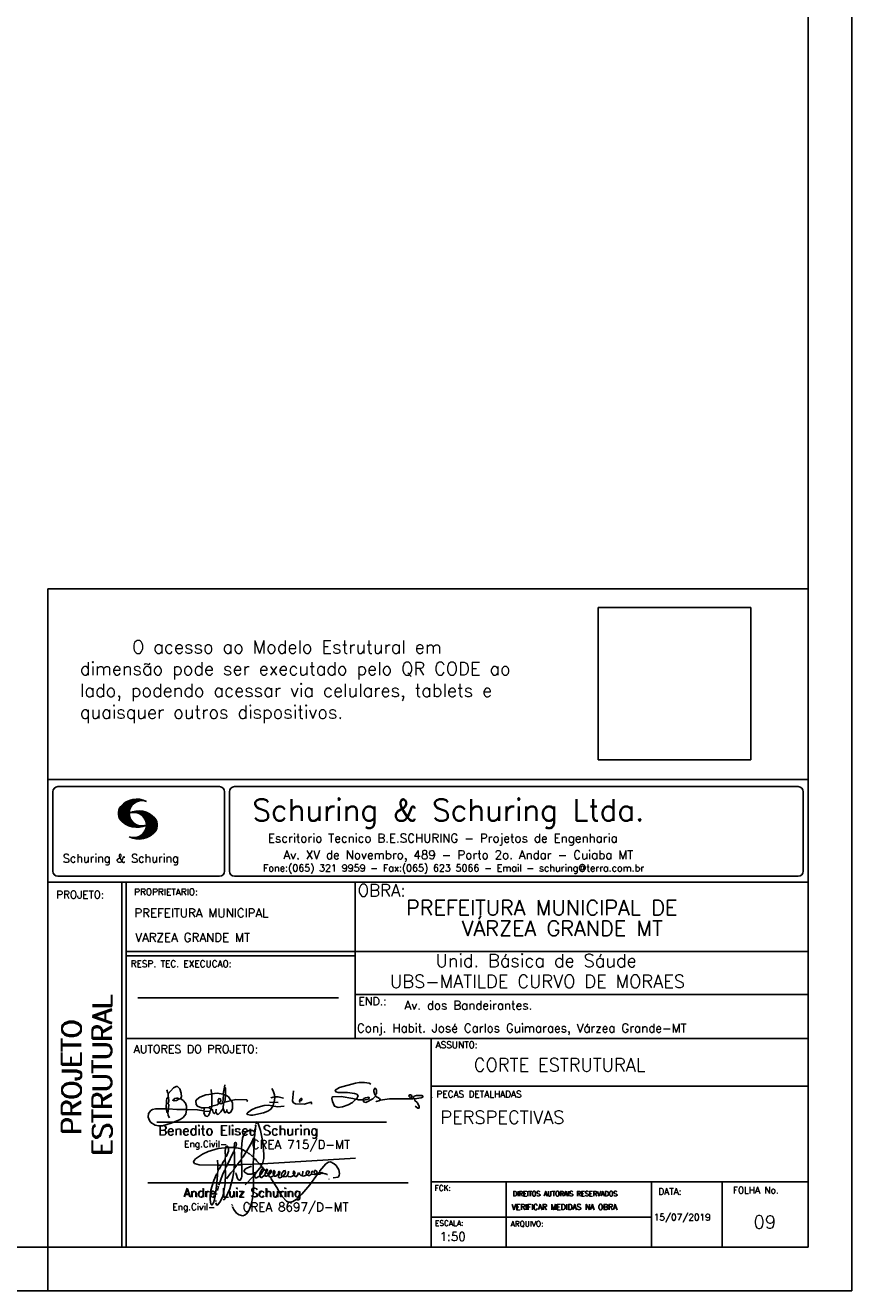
# Model space of a CAD drawing. Extents: x 0 to 84.1, y 0 to 59.4.
# Tile 4 of 7: x 65.1 to 84.1, y 0 to 29.1. Entities that reach past the tile are written whole.
import ezdxf

# ---------------------------------------------------------------- set-up
doc = ezdxf.new("R2010")
doc.units = 0
doc.header["$MEASUREMENT"] = 0
doc.layers.get('0').update_dxf_attribs({"linetype": 'CONTINUOUS'})
doc.layers.add('1', color=1, linetype='CONTINUOUS')
doc.layers.add('2', color=2, linetype='CONTINUOUS')
doc.styles.get("Standard").update_dxf_attribs({"font": 'ROMANS.SHX'})
picture_1 = doc.add_image_def('image1.png', size_in_pixel=(300, 300))

# ---------------------------------------------------------------- blocks, each defined once
blk = doc.blocks.new('assinaturabenedito')
at = {"color": 162}
for points in [[(80.21, 160.29), (79.88, 160.45), (79.72, 161.68), (80.29, 161.77), (80.46, 162.01), (80.54, 163.49), (80.37, 163.74), (80.54, 164.8), (80.46, 166.12), (80.29, 166.36), (80.37, 167.51), (82.43, 169.81), (83.41, 170.39), (83.9, 170.39), (84.81, 169.48), (85.38, 167.84), (85.46, 166.36), (85.13, 165.71), (86.12, 164.97), (86.94, 163.98), (87.35, 162.83), (87.43, 161.68), (87.19, 161.52), (83.66, 161.52), (80.46, 161.77)], [(101.55, 163.82), (102.04, 164.31), (102.28, 166.78), (102.28, 167.1), (101.55, 167.19), (101.46, 167.51), (101.96, 170.06), (102.28, 169.81), (102.28, 167.27)], [(101.96, 170.06), (102.04, 170.96)], [(155.13, 165.22), (153.4, 165.22), (152.58, 165.54), (153.16, 166.78), (152.67, 167.35), (151.85, 167.68), (149.14, 168.01), (145.61, 168.01), (144.71, 168.34), (144.46, 168.91), (146.1, 169.9), (152.17, 171.62), (153.65, 171.87), (155.7, 171.87), (157.43, 171.62), (158.08, 171.29)], [(79.55, 161.85), (79.72, 164.8), (79.88, 165.87), (80.21, 166.28)], [(80.46, 167.68), (80.21, 167.84), (79.88, 169.07)], [(84.48, 165.54), (84.15, 165.87), (83.57, 165.87), (82.84, 165.71), (82.1, 165.05), (82.59, 164.8), (83.57, 164.97), (84.48, 165.54)], [(84.48, 165.54), (85.05, 165.63)], [(94.32, 162.18), (93.09, 162.18), (91.53, 162.83), (91.12, 163.41), (90.96, 164.8), (91.29, 165.38), (92.52, 166.2), (94.82, 167.1), (97.03, 167.43), (97.11, 162.92)], [(96.95, 167.51), (96.79, 169.24)], [(101.46, 167.43), (99.17, 167.76), (97.11, 167.51)], [(98.59, 160.54), (99.17, 159.71), (99.58, 159.63), (100.56, 160.62), (101.38, 161.93), (102.12, 160.29), (102.69, 160.78), (103.6, 160.12), (104.42, 160.54), (104.99, 161.85), (104.99, 163.9), (104.66, 164.97), (106.3, 165.3), (110.57, 165.22), (110.74, 164.97), (110.49, 164.56)], [(99.9, 163.9), (100.48, 164.8), (100.4, 165.63), (99.9, 165.79), (99.49, 165.22), (99.58, 164.23), (99.82, 164.15)], [(101.3, 164.07), (101.55, 167.1)], [(102.04, 164.31), (104.58, 164.97)], [(104.34, 164.97), (103.51, 166.36), (102.69, 166.94), (102.37, 166.94)], [(121.16, 166.36), (119.76, 166.04)], [(120.99, 164.31), (121.24, 166.12), (121.16, 167.19), (120.66, 168.66), (120.09, 169.57)], [(121.24, 166.2), (121.48, 166.36), (122.55, 166.36), (124.6, 165.87)], [(135.35, 163.57), (135.27, 164.23), (135.11, 164.31), (132.64, 163.57), (129.12, 163.74), (128.62, 163.9), (128.3, 164.15), (128.05, 164.89), (128.46, 168.66)], [(130.84, 164.8), (130.76, 165.22), (131.25, 165.79), (131.58, 165.71), (131.66, 165.3), (131.41, 164.97), (130.84, 164.8)], [(152.26, 165.38), (152.17, 165.54), (151.11, 165.79), (146.68, 166.53), (143.56, 166.36), (143.23, 166.2), (143.15, 165.79), (143.31, 164.56), (144.13, 162.83), (145.61, 162.26), (147.25, 162.51), (149.38, 163.33), (151.02, 164.23), (152.26, 165.38)], [(152.26, 165.38), (152.5, 165.54)], [(155.21, 165.05), (155.13, 165.3), (155.37, 165.71), (156.03, 166.04), (157.26, 166.2), (157.43, 165.87), (157.18, 165.54), (156.6, 165.3), (155.21, 165.05)], [(155.21, 165.05), (155.29, 164.48), (156.19, 164.23), (158.82, 165.63), (159.89, 166.69), (161.36, 165.79), (161.61, 165.3), (161.61, 165.13), (161.12, 164.89), (160.3, 164.64), (159.97, 164.72)], [(159.89, 166.69), (159.89, 167.1), (160.22, 167.51), (160.22, 168.91), (160.05, 169.48), (159.56, 169.65), (159.23, 168.99), (159.23, 168.42), (159.56, 167.27), (159.8, 167.19)], [(161.61, 165.13), (165.22, 165.63), (174, 165.63), (174.41, 165.71), (174.49, 166.28)], [(176.63, 162.1), (176.63, 162.75), (175.81, 164.15), (174.99, 164.97), (174.82, 165.63), (177.36, 166.04), (178.02, 166.28), (178.02, 166.53), (177.78, 166.86), (177.36, 166.94), (175.56, 166.94), (174.66, 166.61), (174.49, 166.36), (173.02, 166.2), (172.61, 166.69), (172.93, 167.19), (173.34, 167.19), (173.75, 166.86), (173.84, 166.45)], [(173.59, 165.63), (173.59, 166.12)], [(174.82, 165.63), (174.58, 165.71)], [(181.55, 165.95), (181.47, 166.12)], [(87.43, 161.36), (87.1, 159.8), (86.04, 158.4), (84.97, 157.66), (81.44, 156.27), (78.16, 155.28), (76.68, 155.28), (75.37, 155.53), (73.73, 156.51), (73.15, 157.25), (72.66, 158.56), (72.74, 159.96), (73.65, 161.11), (74.38, 161.52), (75.53, 161.77), (79.64, 161.77)], [(80.21, 160.29), (80.46, 161.6)], [(80.21, 160.29), (80.37, 159.22), (80.87, 158.32)], [(94.08, 161.03), (91.53, 161.36), (87.43, 161.52)], [(94.08, 161.03), (94.32, 162.18), (95.88, 162.34), (96.21, 162.59), (96.95, 162.67)], [(94.08, 161.03), (94.08, 160.86)], [(96.29, 160.7), (94.24, 160.86), (94.08, 160.21), (94.57, 159.14), (95.39, 158.89), (95.8, 159.22), (96.29, 160.29), (96.29, 160.7)], [(96.87, 161.77), (96.54, 161.77), (95.88, 162.26)], [(96.29, 160.7), (96.87, 161.52)], [(98.59, 160.54), (98.1, 159.96), (97.61, 160.37), (97.36, 161.44), (96.87, 161.6), (97.03, 162.75), (99.08, 163.33), (99.9, 163.9), (100.48, 163.74), (101.3, 164.07), (101.55, 163.9), (101.38, 162.01)], [(98.59, 160.54), (98.76, 161.6)], [(102.78, 160.78), (102.86, 161.52)], [(110.74, 160.29), (110.57, 159.96), (110.74, 159.63), (111.88, 159.39), (112.87, 159.39), (116.89, 160.21), (118.53, 160.86), (119.68, 161.6), (120.5, 162.83)], [(110.74, 160.29), (112.29, 161.44), (113.94, 162.18), (117.22, 163.08), (118.86, 163.16), (122.22, 162.59), (124.85, 162.83)], [(120.83, 164.15), (119.19, 164.39)], [(120.83, 164.15), (120.58, 163)], [(120.83, 164.15), (121.07, 164.31), (122.47, 164.23)], [(130.84, 164.8), (130.76, 164.48), (130.92, 164.23)], [(176.63, 162.1), (176.13, 162.1), (175.07, 162.75)], [(176.63, 162.1), (176.63, 162.1)]]:
    blk.add_lwpolyline(points, dxfattribs=at)
blk = doc.blocks.new('assinaturanadre')
at = {"color": 162}
for points in [[(-225.87, 15.1), (-225.95, 13.46), (-226.28, 11.98), (-226.61, 11.73), (-227.59, 9.51), (-230.47, 4.42), (-229.32, 3.44), (-229.07, 3.44), (-227.43, 1.88), (-226.69, 1.63), (-226.61, 0.81), (-226.86, -2.47), (-226.77, -7.81), (-226.53, -8.71), (-226.86, -9.37), (-226.61, -10.68), (-226.69, -17.25), (-227.1, -21.27), (-227.76, -23.82), (-228.83, -27.19), (-229.56, -28.58), (-230.71, -29.9), (-231.53, -30.47), (-232.52, -30.72), (-234.41, -30.31), (-235.88, -29.24), (-237.44, -27.27), (-238.1, -25.79)], [(-225.3, 18.87), (-225.71, 15.34), (-225.87, 15.1), (-226.28, 15.26), (-226.36, 15.59), (-227.18, 16), (-229.07, 16), (-230.71, 15.18), (-231.94, 13.7), (-232.6, 11.73), (-233.01, 8.69), (-233.17, 5.9), (-233.01, 5.41), (-233.26, 2.62), (-233.26, 1.06), (-233.09, 0.65), (-233.34, -0.09), (-233.17, -0.67), (-233.17, -2.55), (-233.67, -2.8), (-235.23, -2.8), (-235.14, -2.23), (-233.42, -0.17)], [(-225.3, 18.87), (-225.46, 18.87), (-225.54, 18.46)], [(-225.3, 18.87), (-225.22, 19.04)], [(-221.69, -2.31), (-221.03, 0.57), (-220.87, 2.86), (-221.52, 9.6), (-222.84, 15.92), (-223.98, 19.86), (-224.56, 20.6), (-224.89, 20.68), (-225.22, 20.19), (-225.22, 19.53)], [(-240.48, 6.64), (-240.48, 6.97), (-241.05, 7.38), (-241.63, 7.22), (-241.79, 6.64)], [(-237.2, 6.72), (-237.03, 8.78), (-236.78, 9.27), (-236.46, 9.43), (-236.13, 9.27), (-235.96, 8.53), (-236.29, 7.05), (-236.62, 6.39), (-236.87, 6.31)], [(-226.28, 11.98), (-226.12, 11.9), (-226.12, 10.83), (-226.69, 1.71)], [(-240.48, 6.64), (-245.98, 6.07), (-251.39, 4.42), (-254.59, 2.95), (-256.81, 1.55), (-258.37, 0.4), (-259.02, -0.26), (-259.43, -1.08), (-259.35, -1.49), (-258.86, -2.06), (-256.4, -2.8), (-246.55, -3.05), (-246.22, -2.8), (-246.39, -0.34)], [(-242.2, 0.15), (-243.19, -1.16), (-244.01, -2.97), (-246.22, -2.97)], [(-237.2, 6.72), (-236.95, 6.23), (-237.2, 4.67), (-237.61, 4.26), (-241.05, -2.97), (-241.95, -3.05), (-242.12, 0.81), (-241.95, 1.47), (-241.46, 1.88), (-240.4, 4.59), (-240.23, 6.56), (-237.36, 6.56), (-237.2, 6.72)], [(-241.87, 6.48), (-242.12, 4.51), (-242.04, 1.47)], [(-237.28, 4.51), (-237.03, 4.1), (-237.11, -2.72), (-237.36, -2.88), (-240.89, -2.88)], [(-240.48, 6.64), (-240.31, 6.64)], [(-236.54, 6.48), (-234.98, 6.31), (-233.26, 5.82)], [(-233.01, 5.41), (-232.68, 5.49), (-230.63, 4.34), (-232.35, 1.55), (-233.01, 0.89)], [(-230.47, 4.42), (-230.47, 4.42)], [(-226.61, 0.81), (-226.36, 0.81), (-225.22, -0.17), (-224.97, -0.67), (-223.74, -1.9), (-223.66, -2.39), (-226.77, -2.55)], [(-221.69, -2.31), (-170.73, 0.81)], [(-246.14, -3.05), (-246.22, -5.76), (-246.06, -6), (-246.39, -7.4), (-246.3, -8.47), (-246.88, -14.54), (-247.62, -19.96), (-248.44, -23.33), (-249.18, -24.72), (-249.5, -24.89), (-250.08, -24.31), (-250.41, -21.93), (-250.41, -19.88), (-250, -16.76), (-248.44, -11.5), (-246.88, -7.97), (-246.47, -7.65)], [(-241.87, -4.11), (-242.12, -5.76), (-241.95, -6), (-241.95, -7.73), (-242.2, -13.15), (-242.78, -17.42), (-243.43, -19.96), (-244.74, -22.83), (-246.14, -24.72), (-246.47, -24.89), (-246.8, -24.72), (-247.21, -23.66)], [(-244.33, -3.05), (-245.32, -5.02), (-245.98, -5.84)], [(-242.12, -5.67), (-242.45, -6), (-243.51, -8.3), (-245.65, -13.97)], [(-242.04, -2.88), (-243.92, -2.97)], [(-237.11, -2.97), (-237.28, -3.87), (-237.28, -4.53), (-237.11, -4.69), (-237.61, -5.76), (-237.44, -6.25), (-238.02, -9.78), (-238.59, -12.57), (-239.66, -15.94), (-241.79, -20.78), (-242.61, -21.85), (-243.27, -22.1)], [(-241.13, -2.97), (-241.54, -3.95), (-241.87, -4.11), (-241.95, -3.13)], [(-237.61, -5.76), (-239, -7.15), (-241.38, -10.6)], [(-235.31, -2.64), (-235.8, -2.97), (-237.11, -2.88)], [(-235.88, -2.97), (-236.13, -3.62), (-237.03, -4.61)], [(-233.09, -2.8), (-233.01, -9.29), (-233.17, -9.94), (-233.91, -11.18), (-234.32, -11.26), (-234.9, -11.01), (-235.39, -10.27), (-236.13, -8.06), (-236.21, -7.15)], [(-226.86, -2.55), (-233.17, -2.72)], [(-226.77, -7.56), (-227.84, -7.89), (-229.65, -7.89), (-230.71, -7.48), (-231.7, -6.66), (-231.78, -6), (-230.96, -5.1), (-228.25, -3.79), (-227.68, -3.79)], [(-222.43, -3.29), (-222.43, -3.7), (-224.97, -6.82), (-226.61, -7.4)], [(-225.05, -6.91), (-226.04, -8.55), (-225.87, -8.79), (-225.95, -9.7), (-225.54, -10.03), (-224.97, -10.03), (-223.16, -8.96)], [(-221.69, -2.31), (-223.57, -2.39)], [(-221.36, -4.85), (-222.18, -5.35), (-222.34, -6.09), (-222.75, -6.66), (-223.08, -7.97), (-223.08, -8.88), (-222.67, -9.78), (-222.34, -9.86), (-222.01, -9.78), (-220.54, -8.47)], [(-221.19, -5.1), (-221.28, -6.09), (-221.6, -6.74), (-222.43, -8.06), (-222.92, -8.38)], [(-221.85, -2.39), (-222.43, -3.29), (-222.84, -2.88), (-222.84, -2.55)], [(-222.43, -3.7), (-221.44, -4.36), (-221.36, -4.94), (-220.78, -5.18), (-220.29, -5.92), (-219.96, -6), (-219.47, -5.35), (-219.14, -5.26), (-218.98, -5.51), (-219.39, -6.5), (-219.96, -6.99), (-220.21, -7.56), (-220.46, -8.47), (-220.05, -9.04), (-219.55, -9.12), (-218.4, -8.55), (-217.91, -9.37), (-217.34, -9.7), (-216.02, -9.12), (-215.7, -8.71), (-215.04, -9.04), (-214.3, -9.04), (-212.99, -7.81), (-212.91, -7.07), (-212.66, -6.58), (-212.41, -6.58), (-212.17, -6.91), (-212.33, -7.81), (-212.58, -8.14), (-212.99, -7.97)], [(-219.96, -6), (-219.8, -6.74)], [(-219.8, -6.82), (-219.88, -7.07)], [(-219.8, -6.91), (-218.57, -7.89), (-218.32, -7.73), (-217.58, -6.17), (-217.26, -5.84), (-216.93, -6), (-216.85, -6.82), (-217.58, -7.81), (-218.4, -8.22), (-218.49, -7.97)], [(-190.51, -6.82), (-189.52, -7.32), (-189.77, -7.81), (-190.42, -8.06), (-191.57, -7.97), (-195.76, -13.72), (-200.19, -18.89), (-203.31, -21.93), (-205.03, -23), (-206.1, -23.33), (-207.49, -23.25), (-208.48, -22.67), (-210.94, -20.21), (-212.58, -17.66), (-213.81, -15.2), (-216.85, -10.6), (-217.17, -9.78)], [(-215.53, -8.3), (-215.86, -7.73), (-215.86, -6.82), (-215.45, -6), (-215.2, -6), (-214.96, -6.33), (-214.88, -7.23), (-215.53, -8.3)], [(-212.66, -8.14), (-212.99, -9.37), (-212.91, -9.78), (-212.25, -10.03), (-211.18, -9.53), (-210.94, -9.29), (-211.27, -8.63), (-211.27, -8.06), (-210.86, -7.23), (-210.03, -6.09), (-209.3, -6), (-209.05, -7.15), (-209.54, -8.14), (-210.36, -9.12), (-210.2, -9.37), (-208.72, -9.21), (-207.9, -8.63), (-207.41, -6.82), (-207.49, -6.41)], [(-212.66, -6.58), (-212.91, -6.33)], [(-204.54, -8.14), (-204.04, -7.81), (-203.96, -6.99), (-204.37, -6.41), (-204.78, -6.41), (-204.87, -7.73), (-204.54, -8.14)], [(-201.09, -6.5), (-201.09, -6.5)], [(-196.33, -7.48), (-197.23, -8.3), (-198.14, -8.71), (-199.2, -9.04), (-199.78, -8.96), (-199.94, -8.63), (-199.53, -7.07), (-199.53, -6.25)], [(-196.33, -7.48), (-196.09, -6.82), (-196.17, -6.41), (-196.99, -6.17), (-197.56, -6.82), (-197.73, -7.32), (-197.73, -7.81), (-197.48, -8.22)], [(-194.77, -7.23), (-194.28, -6.74), (-194.28, -6.41), (-194.77, -6.74), (-194.77, -7.23)], [(-192.06, -7.73), (-191.74, -7.07), (-191.98, -6.5), (-192.64, -6), (-193.13, -6), (-193.3, -7.07), (-192.64, -7.81)], [(-190.51, -6.82), (-191.33, -7.89)], [(-190.51, -6.82), (-190.18, -6.17), (-187.06, -2.39), (-185.58, -1.41), (-184.35, -1.24), (-182.46, -2.23), (-181.32, -3.21), (-179.92, -5.59), (-179.43, -7.65), (-179.59, -8.79), (-180.25, -9.62), (-183.04, -10.03)], [(-226.86, -9.29), (-231.21, -13.8)], [(-226.04, -8.47), (-226.45, -8.63)], [(-218.4, -8.22), (-218.4, -8.47)], [(-215.53, -8.3), (-215.53, -8.63)], [(-210.36, -9.12), (-210.86, -9.21)], [(-204.54, -8.14), (-204.54, -8.55), (-205.28, -9.12), (-206.26, -9.45), (-207.49, -9.29), (-207.9, -8.79)], [(-202.24, -7.15), (-202.08, -8.06), (-202.98, -9.29), (-203.47, -9.29), (-204.45, -8.63)], [(-201.42, -7.07), (-201.5, -7.48), (-201.25, -8.22), (-200.6, -8.71), (-200.02, -8.71)], [(-194.77, -7.89), (-195.84, -8.71), (-196.5, -8.79), (-197.15, -8.38)], [(-194.77, -7.23), (-194.77, -7.97), (-194.61, -8.06), (-193.13, -8.14), (-192.15, -7.81), (-191.74, -7.97)], [(-189.44, -7.23), (-189.11, -6.99), (-188.78, -7.32)], [(-189.44, -7.23), (-189.19, -7.56), (-188.7, -7.4), (-187.39, -7.81), (-186.73, -7.81), (-186.48, -8.14), (-186.07, -8.22)], [(-185.42, -10.77), (-185.17, -10.77)], [(-246.8, -18.57), (-246.88, -19.06)], [(-246.39, -16.43), (-246.39, -16.84)], [(-246.06, -15.36), (-246.22, -16.1)], [(-245.81, -14.54), (-245.89, -15.03)], [(-247.29, -22.34), (-247.29, -22.92)], [(-238.43, -24.64), (-238.43, -24.81)], [(-238.26, -25.22), (-238.18, -25.46)]]:
    blk.add_lwpolyline(points, dxfattribs=at)

msp = doc.modelspace()

# ---------------------------------------------------------------- linework, layer by layer
at = {"layer": '2', "linetype": 'Continuous'}
for p, q in [((84.1, 0), (84.1, 59.4)), ((65.6, 1), (65.6, 16.143)), ((83.1, 16.143), (65.6, 16.143)), ((65.6, 11.755), (83.1, 11.755)), ((65.716, 11.477), (65.716, 9.648)), ((65.832, 11.594), (69.549, 11.594)), ((69.665, 11.477), (69.665, 9.648)), ((69.779, 11.477), (69.779, 9.648)), ((69.895, 11.594), (82.868, 11.594)), ((82.984, 11.477), (82.984, 9.648)), ((67.222, 10.958), (67.564, 11.3)), ((67.222, 10.972), (67.546, 11.296)), ((67.222, 10.986), (67.528, 11.292)), ((67.222, 11), (67.508, 11.286)), ((67.224, 10.946), (67.581, 11.303)), ((67.224, 11.017), (67.488, 11.281)), ((67.227, 10.934), (67.596, 11.304)), ((67.227, 11.033), (67.465, 11.272)), ((67.229, 10.922), (67.612, 11.306)), ((67.232, 10.911), (67.627, 11.306)), ((67.232, 11.053), (67.439, 11.26)), ((67.236, 10.901), (67.642, 11.307)), ((67.239, 11.074), (67.411, 11.245)), ((67.24, 10.891), (67.656, 11.307)), ((67.244, 10.88), (67.669, 11.306)), ((67.249, 10.871), (67.521, 11.143)), ((67.253, 11.102), (67.374, 11.223)), ((67.254, 10.862), (67.502, 11.111)), ((67.259, 10.853), (67.492, 11.086)), ((67.264, 10.844), (67.484, 11.064)), ((67.609, 11.231), (67.683, 11.306)), ((67.638, 11.247), (67.696, 11.304)), ((67.663, 11.257), (67.708, 11.303)), ((67.682, 11.262), (67.721, 11.301)), ((67.702, 11.269), (67.733, 11.299)), ((67.718, 11.27), (67.745, 11.297)), ((67.734, 11.272), (67.757, 11.295)), ((67.75, 11.274), (67.769, 11.292)), ((67.271, 10.837), (67.48, 11.046)), ((67.277, 10.829), (67.476, 11.028)), ((67.284, 10.822), (67.474, 11.012)), ((67.291, 10.814), (67.473, 10.997)), ((67.297, 10.807), (67.47, 10.981)), ((67.305, 10.8), (67.473, 10.969)), ((67.312, 10.793), (67.474, 10.955)), ((67.319, 10.786), (67.475, 10.942)), ((67.327, 10.78), (67.478, 10.931)), ((67.334, 10.773), (67.48, 10.919)), ((67.342, 10.767), (67.483, 10.907)), ((67.35, 10.761), (67.486, 10.896)), ((67.358, 10.755), (67.49, 10.886)), ((67.367, 10.749), (67.493, 10.876)), ((67.375, 10.743), (67.497, 10.865)), ((67.383, 10.737), (67.502, 10.856)), ((67.392, 10.732), (67.507, 10.847)), ((67.401, 10.727), (67.512, 10.838)), ((67.41, 10.721), (67.517, 10.829)), ((67.419, 10.717), (67.523, 10.82)), ((67.429, 10.712), (67.529, 10.812)), ((67.438, 10.707), (67.535, 10.804)), ((67.448, 10.703), (67.541, 10.796)), ((67.458, 10.699), (67.548, 10.789)), ((67.468, 10.695), (67.555, 10.781)), ((67.478, 10.69), (67.562, 10.774)), ((67.531, 10.999), (67.546, 11.013)), ((67.549, 11.002), (67.565, 11.018)), ((67.563, 11.002), (67.585, 11.024)), ((67.578, 11.002), (67.602, 11.027)), ((67.592, 11.003), (67.619, 11.03)), ((67.605, 11.001), (67.635, 11.032)), ((67.617, 11), (67.652, 11.034)), ((67.63, 10.998), (67.666, 11.034)), ((67.641, 10.995), (67.681, 11.035)), ((67.652, 10.992), (67.696, 11.035)), ((67.664, 10.99), (67.709, 11.035)), ((67.671, 10.389), (68.096, 10.814)), ((67.675, 10.986), (67.723, 11.035)), ((67.684, 10.982), (67.736, 11.034)), ((67.685, 10.389), (68.101, 10.805)), ((67.694, 10.978), (67.748, 11.032)), ((67.699, 10.389), (68.105, 10.795)), ((67.705, 10.974), (67.762, 11.031)), ((67.714, 10.969), (67.774, 11.029)), ((67.714, 10.389), (68.108, 10.783)), ((67.722, 10.963), (67.785, 11.026)), ((67.729, 10.39), (68.111, 10.772)), ((67.732, 10.959), (67.798, 11.024)), ((67.74, 10.953), (67.809, 11.021)), ((67.749, 10.948), (67.82, 11.018)), ((67.756, 10.941), (67.831, 11.015)), ((67.765, 10.935), (67.842, 11.012)), ((67.772, 10.928), (67.852, 11.008)), ((67.78, 10.922), (67.863, 11.005)), ((67.786, 10.914), (67.873, 11.001)), ((67.794, 10.908), (67.883, 10.997)), ((67.8, 10.899), (67.893, 10.992)), ((67.807, 10.892), (67.902, 10.988)), ((67.812, 10.883), (67.912, 10.984)), ((67.818, 10.875), (67.922, 10.979)), ((67.822, 10.554), (68.091, 10.823)), ((67.824, 10.867), (67.93, 10.973)), ((67.829, 10.858), (67.94, 10.969)), ((67.834, 10.848), (67.949, 10.963)), ((67.838, 10.839), (67.957, 10.958)), ((67.841, 10.587), (68.087, 10.833)), ((67.843, 10.83), (67.966, 10.952)), ((67.848, 10.818), (67.976, 10.945)), ((67.849, 10.609), (68.082, 10.842)), ((67.852, 10.807), (67.985, 10.939)), ((67.856, 10.795), (67.994, 10.932)), ((67.857, 10.631), (68.075, 10.849)), ((67.86, 10.781), (68.003, 10.924)), ((67.861, 10.649), (68.07, 10.859)), ((67.863, 10.769), (68.012, 10.918)), ((67.865, 10.754), (68.021, 10.909)), ((67.865, 10.668), (68.064, 10.866)), ((67.866, 10.74), (68.029, 10.903)), ((67.866, 10.683), (68.058, 10.874)), ((67.867, 10.698), (68.05, 10.881)), ((67.868, 10.726), (68.037, 10.895)), ((67.868, 10.712), (68.044, 10.888)), ((67.488, 10.687), (67.569, 10.767)), ((67.499, 10.683), (67.576, 10.761)), ((67.51, 10.68), (67.584, 10.755)), ((67.521, 10.677), (67.592, 10.748)), ((67.532, 10.674), (67.6, 10.742)), ((67.544, 10.671), (67.609, 10.737)), ((67.555, 10.669), (67.618, 10.732)), ((67.567, 10.667), (67.627, 10.727)), ((67.58, 10.665), (67.636, 10.722)), ((67.592, 10.663), (67.646, 10.718)), ((67.605, 10.662), (67.656, 10.713)), ((67.618, 10.661), (67.666, 10.709)), ((67.632, 10.66), (67.677, 10.706)), ((67.645, 10.66), (67.688, 10.703)), ((67.66, 10.66), (67.699, 10.7)), ((67.674, 10.661), (67.711, 10.697)), ((67.691, 10.662), (67.724, 10.695)), ((67.708, 10.664), (67.738, 10.693)), ((67.725, 10.666), (67.751, 10.691)), ((67.742, 10.669), (67.766, 10.693)), ((67.744, 10.391), (68.114, 10.761)), ((67.76, 10.673), (67.78, 10.693)), ((67.761, 10.394), (68.116, 10.749)), ((67.777, 10.396), (68.117, 10.736)), ((67.78, 10.678), (67.794, 10.692)), ((67.794, 10.692), (67.797, 10.694)), ((67.795, 10.4), (68.119, 10.724)), ((67.798, 10.683), (67.811, 10.696)), ((67.813, 10.404), (68.119, 10.709)), ((67.817, 10.69), (67.825, 10.698)), ((67.833, 10.696), (67.84, 10.702)), ((67.833, 10.409), (68.118, 10.695)), ((67.853, 10.416), (68.118, 10.68)), ((67.876, 10.425), (68.113, 10.662)), ((67.901, 10.435), (68.11, 10.644)), ((67.93, 10.45), (68.102, 10.622)), ((67.966, 10.472), (68.089, 10.595)), ((68.045, 10.537), (68.058, 10.549)), ((67.55, 10.41), (67.563, 10.422)), ((67.561, 10.407), (67.576, 10.421)), ((67.573, 10.404), (67.59, 10.421)), ((67.584, 10.401), (67.606, 10.423)), ((67.596, 10.398), (67.622, 10.425)), ((67.608, 10.396), (67.64, 10.428)), ((67.62, 10.394), (67.659, 10.433)), ((67.632, 10.392), (67.68, 10.44)), ((67.645, 10.391), (67.704, 10.45)), ((67.658, 10.39), (67.737, 10.469)), ((65.6, 9.4), (83.1, 9.4)), ((65.832, 9.532), (69.549, 9.532)), ((67.3, 5.8), (67.3, 9.4)), ((67.4, 5.8), (67.4, 9.4)), ((69.895, 9.532), (82.868, 9.532)), ((72.669, 6.816), (72.669, 9.4)), ((83.1, 9.4), (83.1, 1)), ((72.669, 7.8), (67.4, 7.8)), ((72.669, 7.7), (67.4, 7.7)), ((72.669, 7.8), (83.1, 7.8)), ((67.67, 6.739), (72.289, 6.739)), ((72.669, 6.816), (83.1, 6.816)), ((72.669, 6.816), (72.669, 5.8)), ((67.3, 1), (67.3, 5.8)), ((67.4, 1), (67.4, 5.8)), ((67.4, 5.8), (83.1, 5.8)), ((74.421, 4.8), (74.421, 5.8)), ((74.421, 1), (74.421, 4.8)), ((74.421, 4.702), (83.1, 4.702)), ((68.111, 3.88), (73.39, 3.88)), ((67.898, 2.48), (73.894, 2.48)), ((74.421, 2.506), (83.1, 2.506)), ((76.147, 1), (76.147, 2.506)), ((79.496, 1), (79.496, 2.506)), ((81.121, 1), (81.121, 2.506)), ((74.421, 1.692), (79.496, 1.692)), ((65.6, 0), (65.6, 1)), ((83.1, 1), (65.6, 1)), ((0, 0), (84.1, 0))]:
    msp.add_line(p, q, dxfattribs=at)
msp.add_lwpolyline([(83.1, 1), (2.5, 1), (2.5, 58.4), (83.1, 58.4), (83.1, 1)], dxfattribs=at)
for centre, radius, start, end in [((65.832, 11.477), 0.117, 90, 180), ((69.549, 11.477), 0.117, 0, 90), ((69.895, 11.477), 0.117, 90, 180), ((82.868, 11.477), 0.117, 0, 90), ((67.465, 10.982), 0.244, 140.2294, 231.8951), ((67.648, 10.815), 0.492, 63.3933, 138.9091), ((67.763, 10.983), 0.291, 68.8515, 291.1485), ((67.648, 11.151), 0.492, 218.2298, 296.6067), ((67.692, 10.544), 0.492, 41.0909, 116.6067), ((67.577, 10.712), 0.291, 248.8515, 111.1485), ((67.875, 10.711), 0.244, 308.1049, 39.7706), ((67.692, 10.88), 0.492, 243.3933, 321.7702), ((65.832, 9.648), 0.117, 180, 270), ((69.549, 9.648), 0.117, 270, 0), ((69.895, 9.648), 0.117, 180, 270), ((82.868, 9.648), 0.117, 270, 0)]:
    msp.add_arc(centre, radius, start, end, dxfattribs=at)

# ---------------------------------------------------------------- block references
at = {"xscale": 0.06, "yscale": 0.06, "zscale": 0.06}
msp.add_blockref('assinaturabenedito', (63.548, -5.524), dxfattribs=at)
at = {"linetype": 'Continuous', "xscale": 0.042, "yscale": 0.042, "zscale": 0.042}
msp.add_blockref('assinaturanadre', (79.85, 3.015), dxfattribs=at)

# ---------------------------------------------------------------- texts
at = {"linetype": 'Continuous', "insert": (66.338, 14.958), "char_height": 0.3, "attachment_point": 1}
msp.add_mtext_dynamic_manual_height_columns('^IO acesso ao Modelo Estrutural em dimensão pode ser executado pelo QR CODE ao lado, podendo acessar via celulares, tablets e quaisquer outros dispositivos.', width=10.84065, gutter_width=1.5, heights=[3.742], dxfattribs=at)
at = {"layer": '1', "linetype": 'Continuous'}
for s, height, p in [('PREFEITURA MUNICIPAL DE', 0.35, (73.847, 8.634)), (' VÁRZEA GRANDE MT', 0.35, (74.889, 8.159)), ('Unid. Básica de Sáude', 0.3, (74.522, 7.442)), ('UBS-MATILDE CURVO DE MORAES', 0.3, (73.474, 6.964)), ('Av. dos Bandeirantes.', 0.2, (73.809, 6.466)), ('Conj. Habit. José Carlos Guimaraes, Várzea Grande-MT', 0.2, (72.714, 5.941)), ('CORTE ESTRUTURAL', 0.3, (75.403, 5.045)), ('PERSPECTIVAS', 0.3, (74.634, 3.839))]:
    msp.add_text(s, height=height, dxfattribs=at).set_placement(p)
at = {"layer": '1', "linetype": 'Continuous', "insert": (81.842, 1.729), "char_height": 0.3, "attachment_point": 1}
msp.add_mtext_dynamic_manual_height_columns('09', width=0.86139, gutter_width=1, heights=[0], dxfattribs=at)
at = {"layer": '2', "linetype": 'Continuous'}
for s, height, p in [('Schuring & Schuring Ltda.', 0.5, (70.307, 10.807)), ('Escritorio Tecnico B.E.SCHURING - Projetos de Engenharia', 0.2, (70.665, 10.308)), ('Schuring & Schuring', 0.19, (65.944, 9.851)), ('Av. XV de Novembro, 489 - Porto 2o. Andar - Cuiaba MT', 0.2, (71.023, 9.926)), ('Fone:(065) 321 9959 - Fax:(065) 623 5066 - Email - schuring@terra.com.br', 0.16, (70.553, 9.642)), ('OBRA:', 0.2788, (72.732, 9.07)), ('PROJETO:', 0.175, (65.793, 9.022)), ('PROPRIETARIO:', 0.15, (67.585, 9.097)), ('PREFEITURA MUNICIPAL', 0.2, (67.591, 8.589)), ('VARZEA GRANDE MT', 0.2, (67.612, 8.027)), ('RESP. TEC. EXECUCAO:', 0.15, (67.506, 7.445)), ('END.:', 0.1858, (72.744, 6.565)), ('AUTORES DO PROJETO:', 0.18584, (67.572, 5.464)), ('ASSUNTO:', 0.15, (74.525, 5.581)), ('PECAS DETALHADAS', 0.15, (74.543, 4.447)), ('Benedito Eliseu Schuring', 0.22, (68.138, 3.577)), ('Benedito Eliseu Schuring', 0.22, (68.15, 3.577)), ('Eng.Civil-', 0.15, (68.737, 3.299)), ('CREA 715/D-MT', 0.2, (70.291, 3.263)), ('Andre Luiz Schuring', 0.2, (68.717, 2.158)), ('Andre Luiz Schuring', 0.2, (68.734, 2.149)), ('FCK:', 0.125, (74.501, 2.299)), ('DATA:', 0.15, (79.648, 2.207)), ('FOLHA No.', 0.15, (81.366, 2.238)), ('CREA 8697/D-MT', 0.2, (70.083, 1.825)), ('DIREITOS AUTORAIS RESERVADOS', 0.11, (76.295, 2.176)), ('DIREITOS AUTORAIS RESERVADOS', 0.11, (76.304, 2.176)), ('Eng.Civil-', 0.15, (68.463, 1.853)), ('VERIFICAR MEDIDAS NA OBRA', 0.125, (76.271, 1.862)), ('VERIFICAR MEDIDAS NA OBRA', 0.125, (76.28, 1.862)), ('15/07/2019', 0.15, (79.544, 1.616)), ('ESCALA:', 0.125, (74.507, 1.491)), ('ARQUIVO:', 0.125, (76.249, 1.476)), ('1:50', 0.2, (74.617, 1.144))]:
    msp.add_text(s, height=height, dxfattribs=at).set_placement(p)
for s, p in [('ESTRUTURAL', (67.074, 3.125)), ('ESTRUTURAL', (67.074, 3.095)), ('PROJETO', (66.369, 3.606)), ('PROJETO', (66.369, 3.575))]:
    msp.add_text(s, height=0.45, rotation=90, dxfattribs=at).set_placement(p)

# ---------------------------------------------------------------- pictures from other files: only their frames are drawn
at = {"linetype": 'Continuous'}
image = msp.add_image(picture_1, insert=(78.268, 12.21), size_in_units=(3.507, 3.507), dxfattribs=at)
image.dxf.flags = 15

doc.saveas('drawing.dxf')
